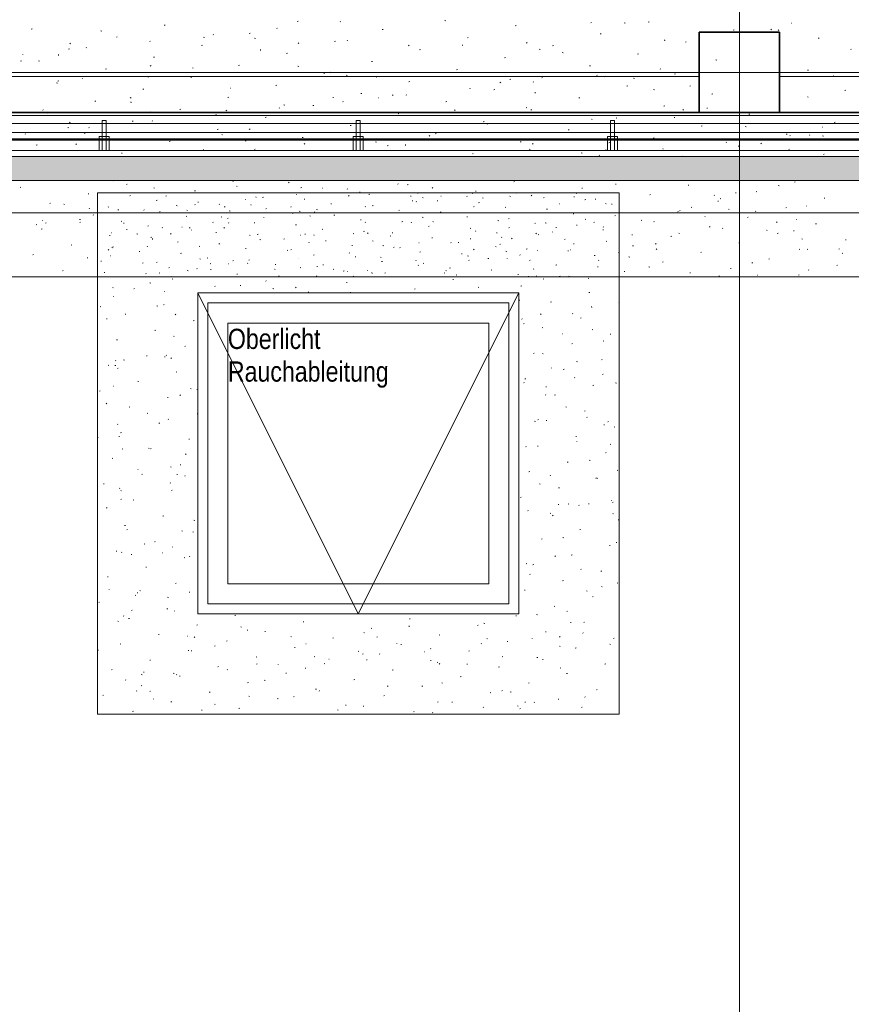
# Model space of a CAD drawing. Extents: x -743 to 300, y 62 to 1112.
# Tile 85 of 179: x -529 to -446, y 682 to 780. Entities that reach past the tile are written whole.
import ezdxf
from ezdxf.lldxf.tags import DXFTag

# ---------------------------------------------------------------- set-up
doc = ezdxf.new("R2010")
doc.units = 0
doc.layers.get('0').update_dxf_attribs({"lineweight": 13})
for name, color, linetype, lineweight, true_color in [('30 -33 Aussenwände- 3 Aussenstützen', 7, 'Continuous', 50, 0x0000dd), ('30 -35 Decken- 1 Konstruktion-Träger- Stahlbeton', 7, 'Continuous', 13, 0x33aa00), ('30 -36 Dächer- 1 Konstruktion', 7, 'Continuous', 35, 0x6666cc), ('30 -36 Dächer- 3 Dachbeläge', 7, 'Continuous', 15, 0x9999ff), ('30 -36 Dächer- 3 Dachbeläge Gründach', 9, 'Continuous', 9, 0x808080), ('30 -36 Dächer- 4 Dachbekleidungen', 7, 'Continuous', 9, 0xccccff), ('40 -43 Lüftungsanlagen - Entrauchung', 7, 'Continuous', 9, 0xd7f2ff), ('60- 61 allgemeine Ausstattung- 4 Terrassen', 9, 'Continuous', 9, 0x808080), ('70 -72 Beschriftung- 1 Beschriftung allgemein', 7, 'Continuous', 9, 0xff6633)]:
    doc.layers.add(name, color=color, linetype=linetype, lineweight=lineweight, true_color=true_color)
doc.layers.add('70 -71 Achsen- 1 Gebäudeachsen', color=7, linetype='STRICHPUNKT2-A06CPV7LL0', lineweight=18)
doc.layers.add('70 -73 Bauteildarst.- 2 verdeckt 0.15', color=7, linetype='grob-A06CPV7GL0', lineweight=15)
doc.styles.get("Standard").update_dxf_attribs({"font": 'ARIALN.TTF'})
tags = doc.linetypes.add('grob-A06CPV7GL0', pattern=[14, 3, -8, 3]).pattern_tags.tags
tags[8:9] = [DXFTag(74, 4), DXFTag(75, 0), DXFTag(340, '0'), DXFTag(46, 0.0), DXFTag(50, 0.0), DXFTag(44, 0.0), DXFTag(45, 0.0)]
tags[6:7] = [DXFTag(74, 4), DXFTag(75, 0), DXFTag(340, '0'), DXFTag(46, 0.0), DXFTag(50, 0.0), DXFTag(44, 0.0), DXFTag(45, 0.0)]
tags[4:5] = [DXFTag(74, 4), DXFTag(75, 0), DXFTag(340, '0'), DXFTag(46, 0.0), DXFTag(50, 0.0), DXFTag(44, 0.0), DXFTag(45, 0.0)]
tags = doc.linetypes.add('STRICHPUNKT2-A06CPV7LL0', pattern=[12.7, 6.35, -3.175, 0, -3.175]).pattern_tags.tags
tags[10:11] = [DXFTag(74, 4), DXFTag(75, 0), DXFTag(340, '0'), DXFTag(46, 0.0), DXFTag(50, 0.0), DXFTag(44, 0.0), DXFTag(45, 0.0)]
tags[8:9] = [DXFTag(74, 4), DXFTag(75, 0), DXFTag(340, '0'), DXFTag(46, 0.0), DXFTag(50, 0.0), DXFTag(44, 0.0), DXFTag(45, 0.0)]
tags[6:7] = [DXFTag(74, 4), DXFTag(75, 0), DXFTag(340, '0'), DXFTag(46, 0.0), DXFTag(50, 0.0), DXFTag(44, 0.0), DXFTag(45, 0.0)]
tags[4:5] = [DXFTag(74, 4), DXFTag(75, 0), DXFTag(340, '0'), DXFTag(46, 0.0), DXFTag(50, 0.0), DXFTag(44, 0.0), DXFTag(45, 0.0)]

# ---------------------------------------------------------------- blocks, each defined once
blk = doc.blocks.new('Referenz-A06CPV7ML0')
at = {"layer": '30 -33 Aussenwände- 3 Aussenstützen', "color": 0, "linetype": 'Continuous', "lineweight": 35, "ltscale": 0.35}
for p, q in [((-452.852, 778.912), (-460.852, 778.912)), ((-460.852, 778.912), (-460.852, 770.912)), ((-452.852, 770.912), (-452.852, 778.912)), ((-460.852, 770.912), (-452.852, 770.912))]:
    blk.add_line(p, q, dxfattribs=at)
at = {"layer": '30 -33 Aussenwände- 3 Aussenstützen', "color": 0, "lineweight": 9}
for p, q in [((-456.852, 775.912), (-456.852, 773.912)), ((-457.852, 774.912), (-455.852, 774.912))]:
    blk.add_line(p, q, dxfattribs=at)
at = {"layer": '30 -35 Decken- 1 Konstruktion-Träger- Stahlbeton', "color": 0, "linetype": 'grob-A06CPV7GL0', "lineweight": -2, "ltscale": 0.13}
for p, q in [((-604.852, 774.512), (-460.852, 774.512)), ((-452.852, 774.512), (-308.852, 774.512)), ((-604.852, 770.912), (-460.852, 770.912)), ((-452.852, 770.912), (-308.852, 770.912))]:
    blk.add_line(p, q, dxfattribs=at)
at = {"layer": '30 -35 Decken- 1 Konstruktion-Träger- Stahlbeton', "color": 0, "lineweight": 35}
for p, q in [((-460.852, 774.512), (-460.852, 770.912)), ((-452.852, 774.512), (-452.852, 770.912))]:
    blk.add_line(p, q, dxfattribs=at)
at = {"layer": '30 -36 Dächer- 1 Konstruktion', "color": 0, "linetype": 'Continuous', "ltscale": 0.35}
blk.add_line((76.456, 770.912), (-608.852, 770.912), dxfattribs=at)
at = {"layer": '30 -36 Dächer- 1 Konstruktion', "color": 0, "lineweight": 25}
for p, q in [((-608.852, 770.912), (76.456, 770.912)), ((76.456, 770.912), (-608.852, 770.912)), ((76.456, 770.912), (-608.852, 770.912))]:
    blk.add_line(p, q, dxfattribs=at)
at = {"layer": '30 -36 Dächer- 1 Konstruktion', "color": 0, "lineweight": 5}
for p, q in [((-608.852, 770.912), (76.456, 770.912)), ((76.456, 770.912), (-608.852, 770.912)), ((76.456, 770.912), (-608.852, 770.912))]:
    blk.add_line(p, q, dxfattribs=at)
at = {"layer": '30 -36 Dächer- 1 Konstruktion', "color": 0, "lineweight": -2}
for p, q in [((-608.852, 770.912), (76.456, 770.912)), ((76.456, 770.912), (-608.852, 770.912)), ((76.456, 770.912), (-608.852, 770.912))]:
    blk.add_line(p, q, dxfattribs=at)
at = {"layer": '30 -36 Dächer- 1 Konstruktion', "color": 0}
blk.add_line((76.456, 770.912), (-608.852, 770.912), dxfattribs=at)
at = {"layer": '30 -36 Dächer- 3 Dachbeläge', "color": 0, "linetype": 'Continuous', "ltscale": 0.15}
for p, q in [((76.456, 766.512), (-606.852, 766.512)), ((-603.052, 764.112), (76.456, 764.112))]:
    blk.add_line(p, q, dxfattribs=at)
at = {"layer": '30 -36 Dächer- 3 Dachbeläge', "color": 0, "lineweight": 9}
for p, q in [((-603.052, 764.112), (76.456, 764.112)), ((-519.212, 764.112), (-519.183, 764.101)), ((-507.356, 764.045), (-507.28, 764.064)), ((-528.566, 763.439), (-528.489, 763.458)), ((-517.961, 763.742), (-517.885, 763.761)), ((-515.243, 763.39), (-515.168, 763.367)), ((-511.176, 763.093), (-511.1, 763.112)), ((-506.993, 763.555), (-506.92, 763.526)), ((-501.755, 763.95), (-501.819, 763.905)), ((-500.571, 763.396), (-500.495, 763.415)), ((-498.442, 763.359), (-498.406, 763.357)), ((-495.938, 763.258), (-495.965, 763.287)), ((-490.873, 763.778), (-490.9, 763.807)), ((-489.966, 763.699), (-489.89, 763.718)), ((-487.409, 763.416), (-487.474, 763.371)), ((-483.181, 763.05), (-483.105, 763.069)), ((-479.361, 764.003), (-479.285, 764.022)), ((-472.576, 763.353), (-472.5, 763.373)), ((-469.207, 763.773), (-469.131, 763.75)), ((-461.972, 763.657), (-461.895, 763.676)), ((-452.975, 763.632), (-452.902, 763.602)), ((-451.367, 763.96), (-451.29, 763.979)), ((-521.781, 762.789), (-521.705, 762.808)), ((-517.637, 762.603), (-517.561, 762.622)), ((-514.996, 762.14), (-514.92, 762.159)), ((-513.978, 762.614), (-514.035, 762.56)), ((-507.033, 762.906), (-507.008, 762.912)), ((-506.068, 762.219), (-506.095, 762.248)), ((-505.046, 762.436), (-505.053, 762.506)), ((-504.391, 762.444), (-504.315, 762.463)), ((-501.003, 762.739), (-501.03, 762.768)), ((-500.248, 762.257), (-500.171, 762.276)), ((-495.761, 762.633), (-495.818, 762.58)), ((-494.729, 762.981), (-494.656, 762.951)), ((-493.786, 762.747), (-493.71, 762.766)), ((-489.643, 762.56), (-489.566, 762.579)), ((-489.434, 762.072), (-489.442, 762.142)), ((-488.931, 762.828), (-488.938, 762.899)), ((-488.46, 762.43), (-488.384, 762.407)), ((-487.001, 762.098), (-486.925, 762.117)), ((-486.631, 762.58), (-486.595, 762.577)), ((-483.996, 762.529), (-484.022, 762.559)), ((-483.509, 762.857), (-483.436, 762.827)), ((-482.466, 762.406), (-482.392, 762.377)), ((-479.755, 762.565), (-479.68, 762.542)), ((-479.038, 762.863), (-478.961, 762.883)), ((-477.544, 762.653), (-477.601, 762.599)), ((-476.396, 762.401), (-476.32, 762.42)), ((-473.319, 762.464), (-473.326, 762.534)), ((-473.064, 762.881), (-473.128, 762.836)), ((-472.253, 762.214), (-472.177, 762.233)), ((-471.245, 762.282), (-471.172, 762.252)), ((-465.792, 762.704), (-465.715, 762.723)), ((-459.327, 762.672), (-459.384, 762.618)), ((-459.007, 762.055), (-458.93, 762.074)), ((-458.719, 762.347), (-458.783, 762.301)), ((-457.204, 762.856), (-457.211, 762.927)), ((-455.187, 763.008), (-455.11, 763.027)), ((-448.402, 762.358), (-448.325, 762.378)), ((-525.601, 761.837), (-525.525, 761.856)), ((-524.219, 761.755), (-524.146, 761.726)), ((-521.665, 761.287), (-521.672, 761.358)), ((-519.748, 761.509), (-519.805, 761.455)), ((-518.816, 761.188), (-518.74, 761.207)), ((-516.198, 761.18), (-516.225, 761.209)), ((-512.999, 761.631), (-512.926, 761.601)), ((-511.956, 761.18), (-511.883, 761.151)), ((-511.133, 761.7), (-511.16, 761.729)), ((-510.853, 761.954), (-510.776, 761.973)), ((-508.708, 761.779), (-508.695, 761.747)), ((-508.211, 761.491), (-508.135, 761.51)), ((-507.713, 761.088), (-507.638, 761.065)), ((-505.55, 761.679), (-505.557, 761.75)), ((-504.068, 761.304), (-503.991, 761.323)), ((-501.53, 761.528), (-501.588, 761.474)), ((-499.008, 761.222), (-498.933, 761.199)), ((-497.606, 761.794), (-497.53, 761.813)), ((-494.126, 761.49), (-494.152, 761.52)), ((-493.463, 761.608), (-493.386, 761.627)), ((-490.821, 761.145), (-490.745, 761.164)), ((-489.061, 762.01), (-489.087, 762.039)), ((-483.313, 761.547), (-483.371, 761.494)), ((-482.858, 761.911), (-482.782, 761.93)), ((-480.217, 761.449), (-480.14, 761.468)), ((-476.073, 761.262), (-475.997, 761.281)), ((-474.82, 761.8), (-474.784, 761.798)), ((-470.202, 761.832), (-470.129, 761.802)), ((-469.612, 761.752), (-469.535, 761.771)), ((-462.827, 761.103), (-462.75, 761.122)), ((-461.677, 761.471), (-461.601, 761.447)), ((-457.938, 761.257), (-457.865, 761.227)), ((-452.222, 761.406), (-452.145, 761.425)), ((-450.15, 761.562), (-450.177, 761.592)), ((-526.328, 760.141), (-526.354, 760.17)), ((-522.636, 760.235), (-522.56, 760.254)), ((-521.263, 760.661), (-521.289, 760.69)), ((-514.673, 761.001), (-514.596, 761.02)), ((-512.031, 760.539), (-511.955, 760.558)), ((-508.463, 760.509), (-508.527, 760.464)), ((-507.888, 760.352), (-507.811, 760.371)), ((-504.255, 760.452), (-504.282, 760.481)), ((-501.426, 760.842), (-501.35, 760.861)), ((-500.736, 761.056), (-500.663, 761.027)), ((-499.692, 760.606), (-499.619, 760.576)), ((-499.191, 760.971), (-499.217, 761)), ((-497.283, 760.655), (-497.206, 760.674)), ((-494.642, 760.193), (-494.565, 760.212)), ((-488.472, 760.482), (-488.399, 760.452)), ((-486.678, 760.959), (-486.602, 760.978)), ((-484.037, 760.496), (-483.96, 760.515)), ((-480.93, 760.128), (-480.854, 760.105)), ((-479.893, 760.309), (-479.817, 760.328)), ((-473.432, 760.799), (-473.355, 760.818)), ((-472.225, 760.263), (-472.15, 760.24)), ((-469.288, 760.613), (-469.212, 760.632)), ((-466.647, 760.15), (-466.57, 760.169)), ((-463.009, 761.021), (-462.973, 761.019)), ((-460.28, 760.523), (-460.306, 760.553)), ((-456.042, 760.454), (-455.966, 760.473)), ((-455.215, 761.043), (-455.241, 761.072)), ((-451.198, 760.242), (-451.162, 760.24)), ((-526.966, 759.745), (-526.891, 759.722)), ((-526.456, 759.283), (-526.38, 759.302)), ((-525.966, 759.919), (-526.023, 759.866)), ((-522.55, 759.969), (-522.615, 759.924)), ((-518.493, 760.049), (-518.416, 760.068)), ((-518.262, 759.88), (-518.186, 759.857)), ((-517.962, 759.256), (-517.889, 759.226)), ((-515.851, 759.586), (-515.775, 759.605)), ((-514.385, 759.413), (-514.412, 759.442)), ((-512.432, 759.471), (-512.397, 759.468)), ((-511.708, 759.4), (-511.631, 759.419)), ((-511.491, 759.208), (-511.478, 759.176)), ((-509.32, 759.932), (-509.347, 759.961)), ((-508.205, 759.434), (-508.269, 759.389)), ((-507.749, 759.939), (-507.806, 759.885)), ((-505.246, 759.89), (-505.17, 759.909)), ((-501.103, 759.703), (-501.027, 759.722)), ((-498.462, 759.24), (-498.385, 759.259)), ((-494.118, 759.975), (-494.182, 759.93)), ((-490.498, 760.006), (-490.422, 760.025)), ((-489.532, 759.958), (-489.589, 759.904)), ((-487.857, 759.544), (-487.78, 759.563)), ((-487.429, 760.031), (-487.355, 760.002)), ((-483.713, 759.357), (-483.637, 759.376)), ((-479.772, 759.44), (-479.837, 759.395)), ((-477.252, 759.847), (-477.175, 759.866)), ((-476.208, 759.907), (-476.135, 759.877)), ((-475.165, 759.457), (-475.092, 759.427)), ((-473.108, 759.66), (-473.032, 759.679)), ((-471.315, 759.977), (-471.372, 759.924)), ((-470.467, 759.198), (-470.39, 759.217)), ((-470.41, 759.484), (-470.436, 759.514)), ((-465.345, 760.004), (-465.371, 760.033)), ((-459.862, 759.501), (-459.786, 759.52)), ((-458.527, 759.364), (-458.514, 759.331)), ((-454.147, 759.168), (-454.071, 759.145)), ((-453.097, 759.997), (-453.155, 759.943)), ((-451.42, 759.071), (-451.428, 759.142)), ((-449.257, 759.804), (-449.181, 759.823)), ((-519.671, 758.634), (-519.595, 758.653)), ((-519.45, 758.893), (-519.477, 758.922)), ((-516.919, 758.805), (-516.846, 758.776)), ((-515.528, 758.447), (-515.452, 758.466)), ((-515.378, 758.259), (-515.385, 758.329)), ((-513.518, 758.833), (-513.576, 758.78)), ((-509.067, 758.937), (-508.99, 758.956)), ((-505.699, 758.681), (-505.626, 758.652)), ((-504.923, 758.75), (-504.847, 758.769)), ((-504.655, 758.231), (-504.582, 758.201)), ((-502.282, 758.288), (-502.205, 758.307)), ((-500.621, 758.691), (-500.586, 758.689)), ((-500.183, 758.786), (-500.108, 758.763)), ((-499.263, 758.651), (-499.27, 758.722)), ((-495.301, 758.853), (-495.359, 758.799)), ((-494.318, 759.054), (-494.242, 759.073)), ((-493.859, 758.899), (-493.924, 758.854)), ((-491.677, 758.591), (-491.6, 758.61)), ((-491.478, 758.92), (-491.403, 758.897)), ((-487.533, 758.405), (-487.457, 758.424)), ((-483.651, 758.287), (-483.658, 758.357)), ((-483.147, 759.043), (-483.155, 759.114)), ((-481.072, 758.895), (-480.995, 758.914)), ((-480.54, 758.445), (-480.566, 758.475)), ((-479.514, 758.365), (-479.578, 758.32)), ((-477.084, 758.872), (-477.142, 758.818)), ((-476.928, 758.708), (-476.852, 758.727)), ((-475.475, 758.965), (-475.501, 758.994)), ((-474.287, 758.245), (-474.211, 758.264)), ((-467.536, 758.679), (-467.543, 758.75)), ((-463.682, 758.549), (-463.606, 758.568)), ((-462.901, 758.882), (-462.828, 758.852)), ((-453.077, 758.852), (-453.001, 758.871)), ((-450.638, 758.307), (-450.565, 758.278)), ((-446.292, 758.203), (-446.216, 758.222)), ((-523.492, 757.681), (-523.415, 757.7)), ((-519.737, 757.244), (-519.794, 757.19)), ((-519.436, 757.443), (-519.361, 757.42)), ((-519.348, 757.495), (-519.272, 757.514)), ((-515.882, 757.502), (-515.889, 757.573)), ((-512.887, 757.985), (-512.81, 758.004)), ((-510.732, 757.578), (-510.656, 757.555)), ((-508.743, 757.798), (-508.667, 757.817)), ((-506.102, 757.335), (-506.025, 757.355)), ((-501.958, 757.149), (-501.882, 757.168)), ((-501.52, 757.263), (-501.577, 757.21)), ((-499.766, 757.895), (-499.774, 757.965)), ((-498.138, 758.101), (-498.062, 758.12)), ((-495.497, 757.639), (-495.42, 757.658)), ((-493.435, 758.107), (-493.362, 758.077)), ((-492.392, 757.656), (-492.318, 757.627)), ((-491.353, 757.452), (-491.277, 757.471)), ((-490.67, 757.406), (-490.696, 757.436)), ((-488.81, 757.912), (-488.775, 757.91)), ((-485.605, 757.926), (-485.631, 757.955)), ((-484.892, 757.942), (-484.815, 757.961)), ((-483.302, 757.283), (-483.36, 757.229)), ((-481.171, 757.532), (-481.098, 757.502)), ((-480.748, 757.755), (-480.672, 757.774)), ((-478.107, 757.293), (-478.031, 757.312)), ((-473.662, 757.197), (-473.688, 757.227)), ((-473.4, 757.826), (-473.325, 757.803)), ((-470.143, 758.059), (-470.067, 758.078)), ((-467.502, 757.596), (-467.426, 757.615)), ((-465.169, 757.83), (-465.233, 757.785)), ((-465.085, 757.302), (-465.143, 757.248)), ((-456.897, 757.9), (-456.821, 757.919)), ((-450.823, 757.296), (-450.888, 757.25)), ((-450.112, 757.25), (-450.036, 757.269)), ((-446.868, 757.321), (-446.926, 757.268)), ((-527.312, 756.729), (-527.235, 756.748)), ((-521.882, 756.43), (-521.809, 756.401)), ((-519.596, 756.606), (-519.561, 756.603)), ((-516.707, 757.032), (-516.63, 757.051)), ((-512.563, 756.845), (-512.487, 756.865)), ((-510.662, 756.306), (-510.589, 756.277)), ((-509.922, 756.383), (-509.845, 756.402)), ((-505.778, 756.196), (-505.702, 756.215)), ((-500.8, 756.368), (-500.826, 756.397)), ((-499.317, 756.686), (-499.24, 756.705)), ((-495.735, 756.887), (-495.761, 756.916)), ((-495.173, 756.5), (-495.097, 756.519)), ((-492.653, 756.484), (-492.578, 756.461)), ((-489.072, 756.177), (-489.13, 756.124)), ((-488.712, 756.99), (-488.636, 757.009)), ((-484.568, 756.803), (-484.492, 756.822)), ((-483.949, 756.618), (-483.873, 756.595)), ((-483.792, 756.158), (-483.818, 756.188)), ((-481.927, 756.341), (-481.851, 756.36)), ((-480.128, 757.081), (-480.055, 757.052)), ((-480.014, 756.382), (-480.001, 756.349)), ((-478.727, 756.678), (-478.753, 756.707)), ((-477.784, 756.154), (-477.707, 756.173)), ((-476.999, 757.133), (-476.964, 757.131)), ((-473.964, 757.106), (-473.887, 757.125)), ((-471.322, 756.644), (-471.246, 756.663)), ((-470.855, 756.197), (-470.913, 756.143)), ((-468.908, 756.957), (-468.852, 756.935)), ((-467.864, 756.507), (-467.791, 756.477)), ((-460.717, 756.947), (-460.641, 756.966)), ((-453.932, 756.298), (-453.856, 756.317)), ((-446.617, 756.866), (-446.541, 756.843)), ((-520.527, 756.08), (-520.45, 756.099)), ((-516.383, 755.893), (-516.307, 755.912)), ((-514.913, 755.993), (-514.977, 755.948)), ((-513.742, 755.431), (-513.665, 755.45)), ((-510.929, 755.329), (-510.956, 755.358)), ((-509.618, 755.856), (-509.545, 755.826)), ((-509.598, 755.244), (-509.522, 755.263)), ((-507.785, 755.826), (-507.75, 755.824)), ((-507.289, 756.158), (-507.347, 756.104)), ((-505.864, 755.848), (-505.891, 755.877)), ((-503.202, 755.276), (-503.126, 755.253)), ((-503.137, 755.734), (-503.061, 755.753)), ((-500.568, 755.458), (-500.632, 755.413)), ((-498.993, 755.547), (-498.917, 755.566)), ((-498.398, 755.732), (-498.325, 755.702)), ((-497.354, 755.281), (-497.281, 755.252)), ((-492.532, 756.037), (-492.456, 756.056)), ((-488.857, 755.639), (-488.883, 755.668)), ((-488.388, 755.851), (-488.312, 755.87)), ((-485.747, 755.388), (-485.671, 755.407)), ((-481.604, 755.201), (-481.527, 755.22)), ((-477.364, 755.259), (-477.372, 755.329)), ((-475.142, 755.691), (-475.066, 755.71)), ((-470.999, 755.505), (-470.922, 755.524)), ((-465.87, 755.524), (-465.795, 755.501)), ((-464.537, 755.995), (-464.461, 756.014)), ((-457.752, 755.346), (-457.676, 755.365)), ((-455.601, 755.932), (-455.528, 755.903)), ((-449.946, 755.191), (-449.973, 755.221)), ((-447.148, 755.649), (-447.071, 755.668)), ((76.456, 754.512), (-593.852, 754.512)), ((-524.347, 755.127), (-524.27, 755.146)), ((-520.203, 754.941), (-520.127, 754.96)), ((-515.994, 754.809), (-516.021, 754.838)), ((-514.655, 754.918), (-514.719, 754.873)), ((-513.507, 754.569), (-513.565, 754.515)), ((-513.418, 754.291), (-513.342, 754.311)), ((-511.906, 755.141), (-511.831, 755.118)), ((-509.595, 754.474), (-509.602, 754.545)), ((-506.957, 754.781), (-506.881, 754.801)), ((-502.813, 754.595), (-502.737, 754.614)), ((-498.987, 754.6), (-499.013, 754.629)), ((-496.352, 755.085), (-496.276, 755.104)), ((-495.974, 755.047), (-495.939, 755.045)), ((-495.29, 754.588), (-495.348, 754.534)), ((-493.922, 755.119), (-493.948, 755.149)), ((-493.479, 754.867), (-493.487, 754.937)), ((-492.209, 754.898), (-492.132, 754.917)), ((-486.222, 754.924), (-486.287, 754.879)), ((-486.134, 755.157), (-486.061, 755.127)), ((-485.424, 754.249), (-485.347, 754.268)), ((-485.091, 754.706), (-485.018, 754.677)), ((-478.962, 754.739), (-478.886, 754.758)), ((-477.869, 754.512), (-477.875, 754.573)), ((-477.073, 754.607), (-477.131, 754.554)), ((-476.419, 754.316), (-476.343, 754.293)), ((-474.819, 754.552), (-474.742, 754.571)), ((-473.871, 754.582), (-473.798, 754.553)), ((-471.877, 754.389), (-471.941, 754.344)), ((-468.357, 755.042), (-468.281, 755.061)), ((-461.752, 754.895), (-461.76, 754.965)), ((-458.856, 754.627), (-458.914, 754.573)), ((-455.011, 754.672), (-455.038, 754.701)), ((-450.968, 754.696), (-450.891, 754.715)), ((-519.277, 753.463), (-519.335, 753.409)), ((-517.238, 753.339), (-517.162, 753.358)), ((-515.625, 753.931), (-515.552, 753.902)), ((-509.117, 753.561), (-509.143, 753.59)), ((-506.634, 753.642), (-506.557, 753.661)), ((-504.052, 754.08), (-504.078, 754.11)), ((-503.361, 753.357), (-503.288, 753.327)), ((-501.06, 753.483), (-501.118, 753.429)), ((-496.029, 753.946), (-495.952, 753.965)), ((-489.244, 753.296), (-489.167, 753.316)), ((-482.843, 753.502), (-482.9, 753.448)), ((-478.639, 753.6), (-478.562, 753.619)), ((-519.246, 752.522), (-519.273, 752.551)), ((-514.182, 753.042), (-514.208, 753.071)), ((-499.849, 752.993), (-499.772, 753.012)), ((-495.672, 752.974), (-495.596, 752.951)), ((-471.854, 752.951), (-471.778, 752.97)), ((-520.588, 751.556), (-520.515, 751.527)), ((-514.925, 751.631), (-514.85, 751.608)), ((-514.274, 751.737), (-514.197, 751.756)), ((-478.834, 752.207), (-478.761, 752.178)), ((-475.674, 751.998), (-475.598, 752.017)), ((-471.581, 751.474), (-471.588, 751.545)), ((-468.889, 752.014), (-468.852, 752.003)), ((-468.889, 751.349), (-468.852, 751.358)), ((-519.927, 750.297), (-519.934, 750.368)), ((-518.094, 750.785), (-518.017, 750.804)), ((-513.048, 750.788), (-513.105, 750.734)), ((-478.523, 750.307), (-478.55, 750.336)), ((-476.614, 750.827), (-476.671, 750.773)), ((-473.458, 750.826), (-473.485, 750.856)), ((-472.709, 750.397), (-472.633, 750.416)), ((-511.309, 750.136), (-511.232, 750.155)), ((-478.327, 749.873), (-478.391, 749.828)), ((-476.529, 749.444), (-476.453, 749.463)), ((-515.129, 749.183), (-515.053, 749.202)), ((-513.287, 748.607), (-513.214, 748.577)), ((-474.532, 748.821), (-474.496, 748.819)), ((-471.533, 749.258), (-471.46, 749.228)), ((-469.744, 748.795), (-469.668, 748.814)), ((-518.949, 748.231), (-518.873, 748.25)), ((-512.164, 747.582), (-512.088, 747.601)), ((-473.565, 747.843), (-473.488, 747.862)), ((-470.384, 748.151), (-470.442, 748.097)), ((-515.984, 746.629), (-515.908, 746.648)), ((-514.143, 746.513), (-514.151, 746.583)), ((-513.978, 746.671), (-514.004, 746.7)), ((-513.468, 746.426), (-513.532, 746.381)), ((-477.385, 746.89), (-477.308, 746.909)), ((-476.496, 746.883), (-476.423, 746.853)), ((-519.804, 745.677), (-519.728, 745.696)), ((-519.118, 745.684), (-519.043, 745.661)), ((-519.043, 746.151), (-519.069, 746.18)), ((-518.807, 745.418), (-518.864, 745.364)), ((-518.25, 746.231), (-518.177, 746.202)), ((-475.589, 745.431), (-475.576, 745.398)), ((-473.082, 746.067), (-473.007, 746.044)), ((-470.6, 746.241), (-470.523, 746.26)), ((-513.019, 745.028), (-512.943, 745.047)), ((-474.42, 745.288), (-474.343, 745.308)), ((-473.254, 744.455), (-473.281, 744.485)), ((-470.431, 744.822), (-470.496, 744.777)), ((-519.308, 743.626), (-519.273, 743.624)), ((-516.839, 744.075), (-516.763, 744.094)), ((-478.319, 743.936), (-478.346, 743.965)), ((-478.24, 744.336), (-478.163, 744.355)), ((-476.13, 743.512), (-476.137, 743.583)), ((-471.455, 743.687), (-471.379, 743.706)), ((-469.195, 743.933), (-469.122, 743.903)), ((-520.66, 743.123), (-520.583, 743.142)), ((-513.875, 742.474), (-513.798, 742.493)), ((-512.577, 742.742), (-512.635, 742.689)), ((-511.588, 743.382), (-511.513, 743.359)), ((-510.949, 743.282), (-510.876, 743.252)), ((-476.143, 742.781), (-476.201, 742.727)), ((-475.275, 742.734), (-475.199, 742.753)), ((-519.918, 741.909), (-519.982, 741.864)), ((-517.695, 741.521), (-517.618, 741.54)), ((-474.158, 741.558), (-474.085, 741.528)), ((-515.912, 740.907), (-515.839, 740.877)), ((-510.91, 740.872), (-510.852, 740.887)), ((-472.31, 741.133), (-472.234, 741.152)), ((-472.064, 740.51), (-472.029, 740.507)), ((-518.839, 739.78), (-518.865, 739.809)), ((-514.73, 739.92), (-514.654, 739.939)), ((-513.774, 740.3), (-513.8, 740.329)), ((-477.275, 740.12), (-477.2, 740.097)), ((-476.881, 740.305), (-476.946, 740.26)), ((-476.13, 740.18), (-476.054, 740.199)), ((-470.346, 739.728), (-470.354, 739.798)), ((-469.914, 740.106), (-469.972, 740.052)), ((-469.345, 739.531), (-469.269, 739.55)), ((-520.852, 738.522), (-520.802, 738.502)), ((-518.692, 738.551), (-518.7, 738.621)), ((-518.55, 738.967), (-518.474, 738.986)), ((-473.165, 738.579), (-473.089, 738.598)), ((-511.765, 738.318), (-511.689, 738.337)), ((-478.116, 737.565), (-478.142, 737.594)), ((-476.986, 737.626), (-476.909, 737.645)), ((-473.051, 738.084), (-473.077, 738.114)), ((-469.745, 737.818), (-469.67, 737.795)), ((-518.336, 737.372), (-518.394, 737.319)), ((-515.782, 737.436), (-515.706, 737.413)), ((-515.585, 737.366), (-515.509, 737.385)), ((-512.022, 736.858), (-512.087, 736.813)), ((-470.201, 736.977), (-470.124, 736.996)), ((-519.405, 736.413), (-519.329, 736.432)), ((-513.575, 735.582), (-513.502, 735.553)), ((-512.62, 735.764), (-512.544, 735.783)), ((-474.021, 736.025), (-473.944, 736.044)), ((-471.821, 736.233), (-471.748, 736.204)), ((-516.841, 735.315), (-516.805, 735.312)), ((-516.44, 734.812), (-516.364, 734.831)), ((-512.909, 734.766), (-512.916, 734.837)), ((-512.107, 734.697), (-512.164, 734.643)), ((-477.841, 735.072), (-477.764, 735.091)), ((-475.673, 734.736), (-475.73, 734.682)), ((-468.986, 735.254), (-469.051, 735.209)), ((-520.261, 733.859), (-520.184, 733.878)), ((-513.57, 733.928), (-513.596, 733.958)), ((-476.784, 733.858), (-476.711, 733.829)), ((-471.165, 734.48), (-471.152, 734.447)), ((-471.056, 734.423), (-470.98, 734.442)), ((-518.635, 733.409), (-518.661, 733.438)), ((-518.538, 733.207), (-518.465, 733.178)), ((-513.476, 733.21), (-513.399, 733.229)), ((-474.876, 733.471), (-474.8, 733.49)), ((-518.472, 732.342), (-518.537, 732.297)), ((-517.296, 732.257), (-517.219, 732.277)), ((-478.696, 732.518), (-478.62, 732.537)), ((-474.895, 731.766), (-474.902, 731.837)), ((-473.938, 731.872), (-473.863, 731.849)), ((-472.847, 731.713), (-472.873, 731.743)), ((-471.911, 731.869), (-471.835, 731.888)), ((-469.597, 732.198), (-469.561, 732.196)), ((-469.443, 732.06), (-469.501, 732.007)), ((-519.975, 731.489), (-519.899, 731.466)), ((-514.331, 730.656), (-514.255, 730.675)), ((-477.912, 731.194), (-477.938, 731.223)), ((-475.731, 730.917), (-475.655, 730.936)), ((-475.436, 730.738), (-475.501, 730.693)), ((-469.483, 730.909), (-469.41, 730.879)), ((-518.151, 729.703), (-518.075, 729.722)), ((-511.237, 730.257), (-511.164, 730.228)), ((-468.946, 730.268), (-468.87, 730.287)), ((-517.865, 729.327), (-517.923, 729.273)), ((-512.445, 729.187), (-512.37, 729.164)), ((-511.366, 729.054), (-511.29, 729.073)), ((-472.766, 729.315), (-472.69, 729.334)), ((-516.2, 727.882), (-516.127, 727.853)), ((-515.186, 728.102), (-515.11, 728.121)), ((-476.587, 728.363), (-476.51, 728.382)), ((-474.446, 728.534), (-474.373, 728.504)), ((-469.802, 727.713), (-469.725, 727.733)), ((-469.112, 727.981), (-469.119, 728.052)), ((-519.006, 727.149), (-518.93, 727.168)), ((-518.431, 727.038), (-518.458, 727.067)), ((-517.458, 726.805), (-517.465, 726.875)), ((-514.373, 727.003), (-514.338, 727.001)), ((-513.366, 727.557), (-513.393, 727.587)), ((-473.622, 726.761), (-473.545, 726.78)), ((-512.221, 726.5), (-512.145, 726.519)), ((-511.636, 726.652), (-511.694, 726.598)), ((-478.132, 725.925), (-478.056, 725.902)), ((-477.442, 725.809), (-477.365, 725.828)), ((-475.202, 726.69), (-475.26, 726.637)), ((-516.041, 725.548), (-515.965, 725.567)), ((-477.708, 724.823), (-477.734, 724.852)), ((-472.643, 725.342), (-472.669, 725.372)), ((-470.657, 725.159), (-470.581, 725.178)), ((-519.861, 724.595), (-519.785, 724.614)), ((-513.077, 723.946), (-513, 723.965)), ((-474.477, 724.207), (-474.401, 724.226)), ((-468.973, 724.015), (-469.03, 723.961)), ((-519.705, 723.373), (-519.691, 723.34)), ((-516.897, 722.994), (-516.82, 723.013)), ((-516.638, 723.24), (-516.563, 723.217)), ((-511.674, 723.02), (-511.682, 723.09)), ((-478.297, 723.255), (-478.221, 723.274)), ((-472.108, 723.209), (-472.035, 723.179)), ((-470.602, 723.623), (-470.526, 723.6)), ((-520.717, 722.041), (-520.64, 722.06)), ((-517.027, 722.775), (-517.091, 722.729)), ((-513.862, 722.558), (-513.789, 722.528)), ((-471.512, 722.605), (-471.436, 722.624)), ((-517.395, 721.281), (-517.453, 721.228)), ((-513.932, 721.392), (-513.855, 721.411)), ((-513.162, 721.186), (-513.189, 721.216)), ((-477.071, 720.834), (-476.998, 720.804)), ((-475.332, 721.653), (-475.256, 721.672)), ((-473.991, 721.171), (-474.055, 721.126)), ((-518.825, 720.183), (-518.752, 720.153)), ((-518.227, 720.667), (-518.254, 720.696)), ((-517.752, 720.44), (-517.676, 720.459)), ((-507.147, 720.743), (-507.071, 720.762)), ((-500.362, 720.094), (-500.286, 720.113)), ((-489.757, 720.397), (-489.681, 720.416)), ((-482.325, 719.978), (-482.25, 719.955)), ((-479.152, 720.7), (-479.076, 720.72)), ((-473.66, 720.02), (-473.668, 720.09)), ((-472.367, 720.051), (-472.291, 720.07)), ((-514.787, 718.838), (-514.711, 718.857)), ((-510.967, 719.791), (-510.891, 719.81)), ((-506.562, 719.608), (-506.489, 719.579)), ((-505.891, 719.235), (-505.898, 719.306)), ((-504.182, 719.141), (-504.106, 719.16)), ((-494.298, 719.033), (-494.225, 719.004)), ((-493.577, 719.445), (-493.501, 719.464)), ((-489.776, 719.628), (-489.783, 719.698)), ((-482.972, 719.748), (-482.896, 719.767)), ((-476.188, 719.099), (-476.111, 719.118)), ((-472.439, 718.971), (-472.466, 719.001)), ((-518.607, 717.886), (-518.531, 717.905)), ((-511.906, 718.691), (-511.87, 718.689)), ((-511.166, 718.606), (-511.223, 718.552)), ((-508.002, 718.189), (-507.926, 718.208)), ((-501.578, 718.636), (-501.503, 718.613)), ((-500.095, 717.912), (-500.059, 717.91)), ((-497.397, 718.492), (-497.321, 718.511)), ((-492.949, 718.625), (-493.006, 718.572)), ((-491.01, 717.975), (-490.997, 717.943)), ((-486.792, 718.796), (-486.716, 718.815)), ((-482.569, 717.932), (-482.595, 717.962)), ((-482.034, 718.459), (-481.961, 718.429)), ((-480.008, 718.146), (-479.931, 718.165)), ((-477.504, 718.452), (-477.53, 718.481)), ((-474.732, 718.645), (-474.789, 718.591)), ((-469.771, 717.884), (-469.698, 717.855)), ((-469.403, 718.45), (-469.326, 718.469)), ((-520.831, 717.293), (-520.756, 717.27)), ((-511.822, 717.237), (-511.746, 717.256)), ((-511.525, 717.233), (-511.452, 717.204)), ((-509.131, 717.724), (-509.196, 717.678)), ((-501.217, 717.54), (-501.141, 717.559)), ((-494.786, 717.189), (-494.851, 717.144)), ((-494.433, 716.891), (-494.356, 716.91)), ((-492.699, 716.893), (-492.725, 716.923)), ((-490.613, 717.843), (-490.536, 717.862)), ((-488.284, 717.133), (-488.248, 717.131)), ((-487.634, 717.413), (-487.66, 717.442)), ((-483.828, 717.194), (-483.751, 717.213)), ((-474.795, 717.676), (-474.72, 717.653)), ((-473.223, 717.497), (-473.146, 717.516)), ((-515.642, 716.284), (-515.566, 716.303)), ((-505.038, 716.587), (-504.961, 716.606)), ((-504.937, 715.931), (-504.994, 715.877)), ((-499.261, 716.658), (-499.188, 716.629)), ((-498.253, 715.938), (-498.176, 715.957)), ((-497.764, 716.374), (-497.79, 716.403)), ((-494.048, 716.334), (-493.973, 716.311)), ((-487.648, 716.242), (-487.571, 716.261)), ((-486.997, 716.084), (-486.924, 716.054)), ((-486.719, 715.95), (-486.777, 715.896)), ((-483.992, 715.843), (-484, 715.913)), ((-480.441, 716.654), (-480.505, 716.609)), ((-477.043, 716.545), (-476.966, 716.564)), ((-476.473, 716.354), (-476.437, 716.351)), ((-470.258, 715.896), (-470.182, 715.915)), ((-519.462, 715.332), (-519.386, 715.351)), ((-516.223, 715.058), (-516.23, 715.129)), ((-513.301, 714.991), (-513.226, 714.968)), ((-508.858, 715.635), (-508.781, 715.654)), ((-507.894, 715.335), (-507.92, 715.364)), ((-502.829, 715.854), (-502.855, 715.884)), ((-502.073, 714.986), (-501.996, 715.005)), ((-500.108, 715.451), (-500.115, 715.521)), ((-491.468, 715.289), (-491.391, 715.308)), ((-480.863, 715.592), (-480.786, 715.611)), ((-474.734, 715.509), (-474.661, 715.48)), ((-474.078, 714.943), (-474.002, 714.962)), ((-518.024, 714.296), (-518.05, 714.325)), ((-516.488, 714.858), (-516.415, 714.829)), ((-512.959, 714.815), (-512.985, 714.845)), ((-512.678, 714.682), (-512.601, 714.702)), ((-505.893, 714.033), (-505.816, 714.052)), ((-504.224, 714.283), (-504.151, 714.254)), ((-495.288, 714.337), (-495.211, 714.356)), ((-486.518, 714.032), (-486.443, 714.009)), ((-484.683, 714.64), (-484.607, 714.659)), ((-477.898, 713.991), (-477.822, 714.01)), ((-516.924, 713.236), (-516.982, 713.182)), ((-516.498, 713.73), (-516.421, 713.749)), ((-515.581, 713.207), (-515.646, 713.162)), ((-509.713, 713.081), (-509.636, 713.1)), ((-499.108, 713.384), (-499.032, 713.403)), ((-498.707, 713.255), (-498.765, 713.202)), ((-491.96, 713.709), (-491.887, 713.679)), ((-488.503, 713.687), (-488.427, 713.707)), ((-481.718, 713.038), (-481.642, 713.057)), ((-480.49, 713.275), (-480.548, 713.221)), ((-479.697, 713.134), (-479.624, 713.105)), ((-471.113, 713.342), (-471.037, 713.361)), ((-520.318, 712.778), (-520.241, 712.797)), ((-515.28, 712.422), (-515.267, 712.389)), ((-513.533, 712.128), (-513.456, 712.147)), ((-505.771, 712.689), (-505.696, 712.666)), ((-502.928, 712.432), (-502.852, 712.451)), ((-501.236, 712.673), (-501.301, 712.628)), ((-492.323, 712.735), (-492.247, 712.754)), ((-486.891, 712.138), (-486.955, 712.093)), ((-485.538, 712.086), (-485.462, 712.105)), ((-478.209, 712.058), (-478.217, 712.129)), ((-477.3, 712.081), (-477.327, 712.11)), ((-474.933, 712.389), (-474.857, 712.408)), ((-472.235, 712.6), (-472.262, 712.63)), ((-517.353, 711.176), (-517.277, 711.195)), ((-510.44, 711.274), (-510.447, 711.344)), ((-509.187, 711.908), (-509.114, 711.879)), ((-506.748, 711.479), (-506.672, 711.498)), ((-496.923, 711.334), (-496.85, 711.304)), ((-496.143, 711.783), (-496.067, 711.802)), ((-494.324, 711.666), (-494.332, 711.736)), ((-489.358, 711.133), (-489.282, 711.152)), ((-487.43, 711.042), (-487.457, 711.071)), ((-482.365, 711.561), (-482.392, 711.591)), ((-478.988, 711.729), (-478.913, 711.706)), ((-478.753, 711.437), (-478.677, 711.456)), ((-472.545, 711.603), (-472.61, 711.558))]:
    blk.add_line(p, q, dxfattribs=at)
at = {"layer": '30 -36 Dächer- 3 Dachbeläge', "color": 0, "linetype": 'Continuous', "lineweight": 9, "ltscale": 0.13}
for p, q in [((-520.852, 762.912), (-520.852, 710.912)), ((-468.852, 762.912), (-520.852, 762.912)), ((-468.852, 710.912), (-468.852, 762.912)), ((-510.852, 720.912), (-510.852, 752.912)), ((-510.852, 752.912), (-478.852, 752.912)), ((-478.852, 752.912), (-478.852, 720.912)), ((-478.852, 720.912), (-510.852, 720.912)), ((-520.852, 710.912), (-468.852, 710.912))]:
    blk.add_line(p, q, dxfattribs=at)
at = {"layer": '30 -36 Dächer- 3 Dachbeläge', "color": 0, "lineweight": 0}
for points in [[(-603.052, 764.112), (-603.052, 766.512), (76.456, 765.155)], [(76.456, 765.155), (-603.052, 766.512), (76.456, 766.512)], [(-603.052, 764.112), (76.456, 765.155), (76.456, 764.112)]]:
    blk.add_solid(points, dxfattribs=at)
at = {"layer": '30 -36 Dächer- 3 Dachbeläge Gründach', "color": 0, "linetype": 'Continuous', "ltscale": 0.13}
blk.add_line((76.456, 760.912), (-593.852, 760.912), dxfattribs=at)
at = {"layer": '30 -36 Dächer- 4 Dachbekleidungen', "color": 0, "linetype": 'Continuous', "ltscale": 0.13}
for p, q in [((-600.452, 770.612), (76.456, 770.612)), ((-519.985, 770.112), (-520.385, 770.112)), ((-520.385, 770.112), (-520.385, 768.512)), ((-519.985, 768.512), (-519.985, 770.112)), ((-494.652, 770.112), (-495.052, 770.112)), ((-495.052, 770.112), (-495.052, 768.512)), ((-494.652, 768.512), (-494.652, 770.112)), ((-469.319, 770.112), (-469.719, 770.112)), ((-469.719, 770.112), (-469.719, 768.512)), ((-469.319, 768.512), (-469.319, 770.112)), ((76.456, 769.812), (-600.452, 769.812)), ((-600.452, 768.912), (76.456, 768.912)), ((-520.385, 768.512), (-520.685, 768.512)), ((-520.685, 768.512), (-520.685, 767.112)), ((-520.385, 767.112), (-520.385, 768.512)), ((-520.385, 768.512), (-519.985, 768.512)), ((-519.985, 768.512), (-519.985, 767.112)), ((-519.985, 768.512), (-519.685, 768.512)), ((-519.685, 768.512), (-519.685, 767.112)), ((-495.052, 768.512), (-495.352, 768.512)), ((-495.352, 768.512), (-495.352, 767.112)), ((-495.052, 767.112), (-495.052, 768.512)), ((-495.052, 768.512), (-494.652, 768.512)), ((-494.652, 768.512), (-494.652, 767.112)), ((-494.652, 768.512), (-494.352, 768.512)), ((-494.352, 768.512), (-494.352, 767.112)), ((-469.719, 768.512), (-470.019, 768.512)), ((-470.019, 768.512), (-470.019, 767.112)), ((-469.719, 767.112), (-469.719, 768.512)), ((-469.719, 768.512), (-469.319, 768.512)), ((-469.319, 768.512), (-469.319, 767.112)), ((-469.319, 768.512), (-469.019, 768.512)), ((-469.019, 768.512), (-469.019, 767.112)), ((76.456, 767.112), (-600.452, 767.112)), ((-520.685, 767.112), (-520.385, 767.112)), ((-519.985, 767.112), (-520.385, 767.112)), ((-519.685, 767.112), (-519.985, 767.112)), ((-495.352, 767.112), (-495.052, 767.112)), ((-494.652, 767.112), (-495.052, 767.112)), ((-494.352, 767.112), (-494.652, 767.112)), ((-470.019, 767.112), (-469.719, 767.112)), ((-469.319, 767.112), (-469.719, 767.112)), ((-469.019, 767.112), (-469.319, 767.112))]:
    blk.add_line(p, q, dxfattribs=at)
at = {"layer": '40 -43 Lüftungsanlagen - Entrauchung', "color": 0}
for p, q in [((-510.852, 752.912), (-478.852, 752.912)), ((-510.852, 720.912), (-510.852, 752.912)), ((-510.852, 752.912), (-494.852, 720.912)), ((-494.852, 720.912), (-478.852, 752.912)), ((-478.852, 752.912), (-478.852, 720.912)), ((-478.852, 720.912), (-510.852, 720.912))]:
    blk.add_line(p, q, dxfattribs=at)
at = {"layer": '40 -43 Lüftungsanlagen - Entrauchung', "color": 0, "linetype": 'Continuous', "ltscale": 0.13}
for p, q in [((-507.852, 749.912), (-481.852, 749.912)), ((-507.852, 723.912), (-507.852, 749.912)), ((-481.852, 749.912), (-481.852, 723.912)), ((-481.852, 723.912), (-507.852, 723.912))]:
    blk.add_line(p, q, dxfattribs=at)
at = {"layer": '60- 61 allgemeine Ausstattung- 4 Terrassen', "color": 0}
for p, q in [((-500.942, 779.988), (-500.846, 780.012)), ((-496.627, 779.951), (-496.66, 779.988)), ((-486.223, 780.089), (-486.128, 780.06)), ((-471.587, 779.894), (-471.667, 779.838)), ((-468.329, 779.86), (-468.238, 779.823)), ((-465.948, 779.935), (-465.853, 779.959)), ((-451.664, 779.836), (-451.62, 779.833)), ((-527.454, 779.23), (-527.359, 779.254)), ((-520.522, 779.046), (-520.43, 779.01)), ((-514.198, 779.609), (-514.102, 779.633)), ((-505.717, 778.798), (-505.621, 778.821)), ((-502.958, 779.302), (-502.991, 779.338)), ((-492.461, 779.177), (-492.365, 779.2)), ((-479.205, 779.556), (-479.109, 779.58)), ((-470.723, 778.744), (-470.628, 778.768)), ((-457.467, 779.123), (-457.372, 779.147)), ((-453.655, 779.226), (-453.736, 779.169)), ((-452.999, 779.142), (-452.908, 779.105)), ((-523.547, 777.835), (-523.619, 777.768)), ((-518.973, 778.418), (-518.878, 778.442)), ((-515.62, 778.003), (-515.653, 778.04)), ((-510.289, 778.411), (-510.195, 778.382)), ((-509.289, 778.652), (-509.322, 778.689)), ((-505.192, 778.328), (-505.101, 778.291)), ((-500.775, 777.86), (-500.847, 777.792)), ((-497.236, 777.986), (-497.14, 778.01)), ((-495.952, 778.113), (-495.936, 778.071)), ((-483.98, 778.365), (-483.884, 778.389)), ((-478.004, 777.884), (-478.076, 777.817)), ((-464.303, 778.072), (-464.312, 778.16)), ((-462.242, 777.933), (-462.147, 777.957)), ((-448.986, 778.312), (-448.891, 778.336)), ((-523.748, 777.228), (-523.653, 777.252)), ((-521.952, 777.354), (-521.985, 777.39)), ((-510.492, 777.607), (-510.396, 777.631)), ((-504.591, 777.091), (-504.6, 777.179)), ((-502.011, 776.796), (-501.915, 776.819)), ((-489.862, 777.61), (-489.771, 777.573)), ((-488.755, 777.175), (-488.659, 777.198)), ((-484.447, 777.582), (-484.456, 777.67)), ((-476.81, 777.211), (-476.716, 777.183)), ((-475.499, 777.554), (-475.403, 777.578)), ((-474.533, 776.892), (-474.442, 776.855)), ((-445.723, 777.182), (-445.756, 777.219)), ((-528.523, 776.037), (-528.428, 776.061)), ((-528.283, 776.704), (-528.316, 776.741)), ((-526.725, 776.078), (-526.634, 776.041)), ((-524.735, 776.601), (-524.744, 776.689)), ((-515.267, 776.416), (-515.172, 776.44)), ((-493.53, 775.984), (-493.434, 776.008)), ((-480.274, 776.363), (-480.178, 776.387)), ((-467.017, 776.742), (-466.922, 776.766)), ((-459.203, 776.173), (-459.112, 776.136)), ((-520.042, 775.226), (-519.947, 775.25)), ((-515.513, 775.585), (-515.593, 775.529)), ((-511.396, 775.359), (-511.304, 775.323)), ((-506.786, 775.605), (-506.69, 775.629)), ((-500.877, 775.533), (-500.782, 775.505)), ((-497.581, 774.917), (-497.662, 774.861)), ((-485.049, 775.173), (-484.953, 775.196)), ((-471.793, 775.552), (-471.697, 775.576)), ((-464.716, 775.234), (-464.749, 775.271)), ((-450.055, 775.119), (-449.96, 775.143)), ((-524.943, 773.855), (-524.849, 773.826)), ((-524.817, 774.035), (-524.722, 774.059)), ((-522.398, 774.316), (-522.354, 774.313)), ((-515.76, 774.491), (-515.832, 774.424)), ((-511.561, 774.414), (-511.466, 774.438)), ((-498.305, 774.794), (-498.209, 774.817)), ((-496.066, 774.641), (-495.975, 774.604)), ((-492.989, 774.515), (-493.061, 774.448)), ((-489.824, 773.982), (-489.728, 774.006)), ((-480.737, 773.923), (-480.645, 773.886)), ((-479.649, 774.249), (-479.73, 774.192)), ((-477.379, 773.935), (-477.412, 773.972)), ((-476.568, 774.361), (-476.472, 774.385)), ((-471.047, 774.585), (-471.08, 774.621)), ((-470.218, 774.54), (-470.29, 774.472)), ((-467.398, 774.334), (-467.304, 774.305)), ((-463.311, 774.74), (-463.216, 774.764)), ((-447.446, 774.564), (-447.518, 774.497)), ((-516.336, 773.224), (-516.241, 773.248)), ((-507.635, 773.342), (-507.59, 773.339)), ((-503.08, 773.603), (-502.984, 773.627)), ((-483.71, 773.286), (-483.743, 773.323)), ((-481.343, 773.171), (-481.247, 773.194)), ((-477.218, 772.851), (-477.227, 772.939)), ((-468.087, 773.55), (-467.991, 773.574)), ((-465.407, 773.205), (-465.316, 773.168)), ((-461.717, 773.58), (-461.798, 773.524)), ((-446.349, 773.117), (-446.254, 773.141)), ((-521.111, 772.033), (-521.016, 772.057)), ((-517.599, 772.391), (-517.508, 772.354)), ((-517.506, 771.87), (-517.515, 771.958)), ((-507.855, 772.412), (-507.76, 772.436)), ((-497.362, 772.36), (-497.371, 772.448)), ((-496.372, 771.987), (-496.405, 772.024)), ((-494.599, 772.792), (-494.503, 772.815)), ((-492.871, 772.368), (-492.827, 772.365)), ((-491.464, 772.656), (-491.37, 772.627)), ((-490.041, 772.637), (-490.074, 772.673)), ((-486.118, 771.98), (-486.022, 772.004)), ((-472.862, 772.359), (-472.766, 772.383)), ((-459.605, 772.738), (-459.51, 772.762)), ((-450.077, 772.486), (-449.986, 772.449)), ((-526.29, 771.171), (-526.273, 771.13)), ((-515.531, 770.978), (-515.437, 770.949)), ((-512.63, 771.222), (-512.535, 771.246)), ((-507.974, 771.147), (-508.046, 771.08)), ((-502.703, 771.338), (-502.736, 771.375)), ((-502.27, 771.672), (-502.179, 771.635)), ((-499.374, 771.601), (-499.278, 771.625)), ((-486.94, 770.954), (-486.849, 770.917)), ((-485.202, 771.171), (-485.274, 771.104)), ((-478.107, 771.394), (-478.063, 771.391)), ((-477.637, 771.169), (-477.541, 771.192)), ((-464.381, 771.548), (-464.285, 771.572)), ((-462.431, 771.195), (-462.503, 771.128)), ((-460.084, 771.366), (-460.068, 771.324)), ((-525.886, 770.843), (-525.791, 770.867)), ((-523.575, 769.94), (-523.656, 769.883)), ((-517.405, 770.031), (-517.31, 770.055)), ((-515.366, 770.039), (-515.399, 770.076)), ((-509.034, 770.689), (-509.067, 770.725)), ((-504.149, 770.41), (-504.054, 770.434)), ((-490.893, 770.79), (-490.797, 770.813)), ((-482.412, 769.978), (-482.316, 770.002)), ((-471.611, 770.236), (-471.519, 770.199)), ((-469.156, 770.357), (-469.06, 770.381)), ((-463.343, 770.42), (-463.299, 770.417)), ((-455.899, 770.736), (-455.804, 770.76)), ((-447.418, 769.925), (-447.323, 769.949)), ((-523.803, 769.422), (-523.712, 769.385)), ((-521.697, 769.39), (-521.73, 769.427)), ((-508.924, 769.22), (-508.829, 769.244)), ((-505.643, 769.272), (-505.724, 769.215)), ((-495.668, 769.599), (-495.572, 769.623)), ((-482.052, 769.778), (-481.958, 769.749)), ((-473.931, 769.167), (-473.835, 769.19)), ((-460.675, 769.546), (-460.579, 769.57)), ((-456.281, 769.517), (-456.19, 769.481)), ((-448.58, 769.446), (-448.535, 769.443)), ((-528.028, 768.741), (-528.061, 768.777)), ((-522.18, 768.841), (-522.085, 768.865)), ((-513.699, 768.029), (-513.604, 768.053)), ((-508.474, 768.704), (-508.382, 768.667)), ((-506.118, 768.1), (-506.024, 768.071)), ((-500.443, 768.408), (-500.348, 768.432)), ((-493.144, 767.985), (-493.053, 767.948)), ((-487.712, 768.603), (-487.792, 768.547)), ((-487.187, 768.788), (-487.091, 768.811)), ((-478.706, 767.976), (-478.61, 768)), ((-469.989, 768.12), (-469.998, 768.208)), ((-465.45, 768.355), (-465.354, 768.379)), ((-458.13, 767.92), (-458.163, 767.956)), ((-452.193, 768.734), (-452.098, 768.758)), ((-451.799, 768.569), (-451.832, 768.606)), ((-449.845, 768.61), (-449.854, 768.698)), ((-448.573, 768.578), (-448.479, 768.55)), ((-526.955, 767.65), (-526.86, 767.674)), ((-522.959, 767.779), (-523.031, 767.711)), ((-510.277, 767.139), (-510.286, 767.227)), ((-505.218, 767.218), (-505.123, 767.242)), ((-500.187, 767.803), (-500.259, 767.736)), ((-491.962, 767.597), (-491.866, 767.621)), ((-490.133, 767.629), (-490.142, 767.718)), ((-477.814, 767.267), (-477.723, 767.23)), ((-477.416, 767.827), (-477.488, 767.76)), ((-470.225, 767.165), (-470.129, 767.188)), ((-469.78, 767.935), (-469.861, 767.879)), ((-464.462, 767.27), (-464.494, 767.307)), ((-456.969, 767.544), (-456.873, 767.568)), ((-454.645, 767.851), (-454.717, 767.784)), ((-451.848, 767.267), (-451.929, 767.21)), ((-518.474, 766.839), (-518.379, 766.863)), ((-483.481, 766.786), (-483.385, 766.809)), ((-472.639, 766.9), (-472.545, 766.871)), ((-470.793, 766.621), (-470.826, 766.658)), ((-462.485, 766.549), (-462.394, 766.512)), ((-448.487, 766.732), (-448.392, 766.756))]:
    blk.add_line(p, q, dxfattribs=at)
at = {"layer": '60- 61 allgemeine Ausstattung- 4 Terrassen', "color": 0, "linetype": 'grob-A06CPV7GL0', "lineweight": 50, "ltscale": 0.5}
blk.add_line((76.456, 768.212), (-601.052, 768.212), dxfattribs=at)
at = {"layer": '70 -71 Achsen- 1 Gebäudeachsen', "color": 0, "linetype": 'STRICHPUNKT2-A06CPV7LL0', "ltscale": 0.18}
for p, q in [((-456.852, 1084.852), (-456.852, 85.412)), ((-682.489, 774.912), (76.456, 774.912))]:
    blk.add_line(p, q, dxfattribs=at)
at = {"layer": '70 -73 Bauteildarst.- 2 verdeckt 0.15', "color": 0, "linetype": 'grob-A06CPV7GL0', "ltscale": 0.15}
for p, q in [((-509.852, 751.912), (-479.852, 751.912)), ((-509.852, 721.912), (-509.852, 751.912)), ((-479.852, 751.912), (-479.852, 721.912)), ((-479.852, 721.912), (-509.852, 721.912))]:
    blk.add_line(p, q, dxfattribs=at)
at = {"layer": '70 -72 Beschriftung- 1 Beschriftung allgemein', "color": 0, "linetype": 'Continuous', "ltscale": 0.13, "char_height": 2.01377, "attachment_point": 1, "rotation": 359.99467}
for s, insert in [('{\\fArial Narrow;Oberlicht}', (-507.852, 749.34)), ('{\\fArial Narrow;Rauchableitung}', (-507.852, 746.081))]:
    blk.add_mtext(s, dxfattribs=dict(at, insert=insert))

msp = doc.modelspace()

# ---------------------------------------------------------------- block references
at = {"color": 8, "lineweight": 13, "ltscale": 0.13, "true_color": 0x808080}
msp.add_blockref('Referenz-A06CPV7ML0', (0, 0), dxfattribs=at)

doc.saveas('drawing.dxf')
